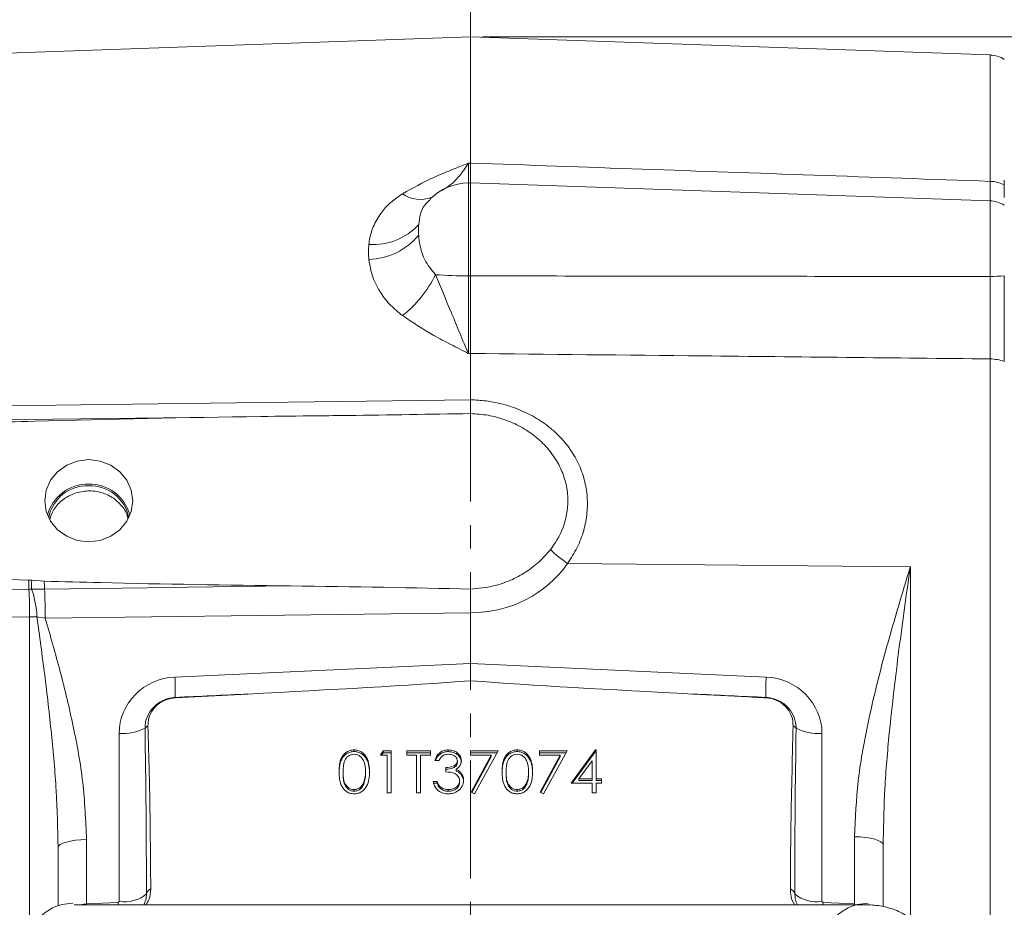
# Model space of a CAD drawing. Header units: inches. Extents: x 0.3 to 33.9, y 0.2 to 21.6.
# Tile 12 of 25: x 21.4 to 25.6, y 8.9 to 12.7. Entities that reach past the tile are written whole.
import ezdxf

# ---------------------------------------------------------------- set-up
doc = ezdxf.new("R2010")
doc.units = ezdxf.units.IN
doc.header["$MEASUREMENT"] = 0
doc.linetypes.add('CENTERX2', pattern=[0.8, 0.5, -0.1, 0.1, -0.1])
doc.layers.add('SLD-0', color=7, linetype='Continuous', lineweight=15)
doc.styles.add('SLDTEXTSTYLE0', font='TXT', dxfattribs={"width": 0.75})
doc.dimstyles.new('SLDDIMSTYLE0', dxfattribs={"dimtxt": 0.25, "dimasz": 0.13, "dimexe": 0, "dimexo": 0.0625, "dimgap": 0.0625, "dimtad": 0, "dimtih": 1, "dimtoh": 1, "dimrnd": 1e-09, "dimzin": 12, "dimdsep": 46, "dimtxsty": 'SLDTEXTSTYLE0', "dimsah": 1, "dimcen": 0.09, "dimadec": 0, "dimazin": 3, "dimtfac": 1, "dimtofl": 0, "dimtmove": 0, "dimatfit": 3, "dimfxl": 1, "dimfrac": 2, "dimtolj": 1, "dimtzin": 12, "dimarcsym": 0})

# ---------------------------------------------------------------- blocks, each defined once
blk = doc.blocks.new('_D_6')
at = {"layer": 'SLD-0'}
for p, q in [((25.8935, 12.5166), (25.8935, 13.5957)), ((24.2195, 13.5075), (24.1687, 13.5075)), ((24.1687, 13.5075), (24.1687, 13.1106)), ((24.993, 13.5075), (25.0437, 13.5075)), ((25.0437, 13.5075), (25.0437, 13.1106)), ((23.319, 13.4707), (24.0799, 13.4707)), ((25.8935, 13.4707), (25.1325, 13.4707)), ((24.1687, 13.1106), (24.2195, 13.1106)), ((25.0437, 13.1106), (24.993, 13.1106))]:
    blk.add_line(p, q, dxfattribs=at)
for points in [[(23.319, 13.4707), (23.449, 13.4507), (23.449, 13.4907)], [(25.8935, 13.4707), (25.7635, 13.4907), (25.7635, 13.4507)]]:
    blk.add_solid(points, dxfattribs=at)
at = {"layer": 'SLD-0', "char_height": 0.25, "attachment_point": 1, "style": 'SLDTEXTSTYLE0'}
for s, insert in [('2.57', (24.1814, 13.8805, -2.4475)), ('65.4', (24.283, 13.4329, -2.4475))]:
    blk.add_mtext(s, dxfattribs=dict(at, insert=insert))
blk = doc.blocks.new('_D_7')
at = {"layer": 'SLD-0'}
for p, q in [((27.3015, 11.1869), (27.3015, 14.7768)), ((24.8311, 14.6886), (24.7803, 14.6886)), ((24.7803, 14.6886), (24.7803, 14.2917)), ((25.7893, 14.6886), (25.8401, 14.6886)), ((25.8401, 14.6886), (25.8401, 14.2917)), ((23.319, 14.6518), (24.6916, 14.6518)), ((27.3015, 14.6518), (25.9289, 14.6518)), ((24.7803, 14.2917), (24.8311, 14.2917)), ((25.8401, 14.2917), (25.7893, 14.2917))]:
    blk.add_line(p, q, dxfattribs=at)
for points in [[(23.319, 14.6518), (23.449, 14.6318), (23.449, 14.6718)], [(27.3015, 14.6518), (27.1715, 14.6718), (27.1715, 14.6318)]]:
    blk.add_solid(points, dxfattribs=at)
at = {"layer": 'SLD-0', "char_height": 0.25, "attachment_point": 1, "style": 'SLDTEXTSTYLE0'}
for s, insert in [('3.98', (24.8854, 15.0616, -2.4475)), ('101.2', (24.8946, 14.614, -2.4475))]:
    blk.add_mtext(s, dxfattribs=dict(at, insert=insert))
blk = doc.blocks.new('_D_8')
at = {"layer": 'SLD-0'}
for p, q in [((18.751, 11.6936), (18.751, 13.5957)), ((20.5559, 13.5075), (20.5051, 13.5075)), ((20.5051, 13.5075), (20.5051, 13.1106)), ((21.5141, 13.5075), (21.5649, 13.5075)), ((21.5649, 13.5075), (21.5649, 13.1106)), ((18.751, 13.4707), (20.4163, 13.4707)), ((23.319, 13.4707), (21.6536, 13.4707)), ((20.5051, 13.1106), (20.5559, 13.1106)), ((21.5649, 13.1106), (21.5141, 13.1106))]:
    blk.add_line(p, q, dxfattribs=at)
for points in [[(18.751, 13.4707), (18.881, 13.4507), (18.881, 13.4907)], [(23.319, 13.4707), (23.189, 13.4907), (23.189, 13.4507)]]:
    blk.add_solid(points, dxfattribs=at)
at = {"layer": 'SLD-0', "char_height": 0.25, "attachment_point": 1, "style": 'SLDTEXTSTYLE0'}
for s, insert in [('4.57', (20.6101, 13.8805, -2.4475)), ('116.0', (20.6193, 13.4329, -2.4475))]:
    blk.add_mtext(s, dxfattribs=dict(at, insert=insert))
blk = doc.blocks.new('_D_9')
at = {"layer": 'SLD-0'}
for p, q in [((15.6619, 11.8745), (15.6619, 14.7768)), ((19.0113, 14.6886), (18.9606, 14.6886)), ((18.9606, 14.6886), (18.9606, 14.2917)), ((19.9695, 14.6886), (20.0203, 14.6886)), ((20.0203, 14.6886), (20.0203, 14.2917)), ((15.6619, 14.6518), (18.8718, 14.6518)), ((23.319, 14.6518), (20.1091, 14.6518)), ((18.9606, 14.2917), (19.0113, 14.2917)), ((20.0203, 14.2917), (19.9695, 14.2917))]:
    blk.add_line(p, q, dxfattribs=at)
for points in [[(15.6619, 14.6518), (15.7919, 14.6318), (15.7919, 14.6718)], [(23.319, 14.6518), (23.189, 14.6718), (23.189, 14.6318)]]:
    blk.add_solid(points, dxfattribs=at)
at = {"layer": 'SLD-0', "char_height": 0.25, "attachment_point": 1, "style": 'SLDTEXTSTYLE0'}
for s, insert in [('7.66', (19.0656, 15.0616, -2.4475)), ('194.5', (19.0748, 14.614, -2.4475))]:
    blk.add_mtext(s, dxfattribs=dict(at, insert=insert))
blk = doc.blocks.new('_D_11')
at = {"layer": 'SLD-0'}
for p, q in [((23.369, 12.6045), (30.951, 12.6045)), ((30.826, 12.6045), (30.826, 9.2256)), ((30.3469, 8.8515), (30.2962, 8.8515)), ((30.2962, 8.8515), (30.2962, 8.4547)), ((31.3051, 8.8515), (31.3559, 8.8515)), ((31.3559, 8.8515), (31.3559, 8.4547)), ((30.2962, 8.4547), (30.3469, 8.4547)), ((31.3559, 8.4547), (31.3051, 8.4547)), ((30.826, 5.0249), (30.826, 8.4039)), ((26.866, 5.0249), (30.951, 5.0249))]:
    blk.add_line(p, q, dxfattribs=at)
for points in [[(30.826, 12.6045), (30.806, 12.4745), (30.846, 12.4745)], [(30.826, 5.0249), (30.846, 5.1549), (30.806, 5.1549)]]:
    blk.add_solid(points, dxfattribs=at)
at = {"layer": 'SLD-0', "char_height": 0.25, "attachment_point": 1, "style": 'SLDTEXTSTYLE0'}
for s, insert in [('7.58', (30.4012, 9.2246, -2.4475)), ('192.5', (30.4104, 8.7769, -2.4475))]:
    blk.add_mtext(s, dxfattribs=dict(at, insert=insert))

msp = doc.modelspace()

# ---------------------------------------------------------------- linework, layer by layer
at = {"color": 7, "linetype": 'Continuous', "lineweight": 15}
for p, q in [((23.319, 12.6045), (19.7703, 12.4806)), ((25.5232, 12.5276), (23.319, 12.6045)), ((23.319, 12.0686), (23.319, 12.6045)), ((23.3102, 12.0683), (23.319, 12.0686)), ((23.319, 11.9856), (23.3102, 11.9853)), ((25.5232, 11.9086), (23.319, 11.9856)), ((23.319, 11.9856), (23.319, 11.5901)), ((23.3102, 11.5901), (23.319, 11.5901)), ((23.319, 11.2607), (23.3102, 11.2606)), ((23.319, 11.0641), (23.319, 11.2607)), ((25.5232, 7.8117), (25.5232, 11.2374)), ((23.319, 11.0641), (23.319, 11.064)), ((22.3658, 10.9922), (20.5701, 10.9695)), ((25.1848, 10.3555), (23.7306, 10.3695)), ((21.444, 10.2985), (21.457, 10.2976)), ((21.457, 10.2976), (21.5102, 10.2938)), ((21.4455, 10.2597), (20.5703, 10.2487)), ((21.5115, 10.2607), (21.4564, 10.2595)), ((23.319, 10.1602), (21.5142, 10.1375)), ((23.319, 9.945), (23.319, 10.1602)), ((23.319, 10.1602), (23.319, 10.1602)), ((21.479, 10.1432), (21.4483, 10.1421)), ((21.5142, 10.1375), (21.479, 10.1432)), ((22.0646, 9.887), (23.319, 9.945)), ((23.319, 9.945), (24.5733, 9.887)), ((23.319, 9.945), (23.319, 9.8711)), ((22.3746, 9.815), (22.066, 9.7988)), ((21.8282, 8.9348), (21.8282, 9.6478)), ((24.8098, 9.6478), (24.8098, 8.9348)), ((22.8247, 9.5706), (22.8247, 9.5778)), ((22.9365, 9.555), (22.9477, 9.5732)), ((22.9477, 9.5732), (22.9828, 9.5732)), ((22.9477, 9.566), (22.9477, 9.5732)), ((22.9828, 9.5732), (22.9828, 9.3958)), ((23.0486, 9.5732), (23.1485, 9.5732)), ((23.0486, 9.555), (23.0486, 9.5732)), ((23.1485, 9.5732), (23.1485, 9.555)), ((23.2245, 9.5706), (23.2245, 9.5778)), ((23.319, 9.5732), (23.4359, 9.5732)), ((23.319, 9.555), (23.319, 9.5732)), ((23.4359, 9.5732), (23.336, 9.3913)), ((23.5165, 9.5706), (23.5165, 9.5778)), ((23.6113, 9.5732), (23.7282, 9.5732)), ((23.6113, 9.555), (23.6113, 9.5732)), ((23.7282, 9.5732), (23.6283, 9.3913)), ((23.7453, 9.4368), (23.849, 9.5778)), ((23.7505, 9.4368), (23.849, 9.5706)), ((23.849, 9.5778), (23.8524, 9.5778)), ((23.849, 9.5706), (23.849, 9.5778)), ((23.849, 9.5706), (23.8524, 9.5706)), ((23.8524, 9.5778), (23.8524, 9.4549)), ((22.9658, 9.555), (22.9365, 9.555)), ((22.9409, 9.555), (22.9477, 9.566)), ((22.9477, 9.566), (22.9828, 9.566)), ((22.9658, 9.3958), (22.9658, 9.555)), ((23.0486, 9.566), (23.1485, 9.566)), ((23.09, 9.555), (23.0486, 9.555)), ((23.09, 9.3958), (23.09, 9.555)), ((23.107, 9.555), (23.107, 9.3958)), ((23.1485, 9.555), (23.107, 9.555)), ((23.185, 9.5323), (23.1679, 9.5323)), ((23.2629, 9.5246), (23.2629, 9.5317)), ((23.319, 9.566), (23.432, 9.566)), ((23.407, 9.555), (23.319, 9.555)), ((23.3213, 9.3988), (23.407, 9.555)), ((23.3244, 9.3973), (23.407, 9.5478)), ((23.407, 9.5478), (23.407, 9.555)), ((23.6113, 9.566), (23.7243, 9.566)), ((23.6993, 9.555), (23.6113, 9.555)), ((23.6136, 9.3988), (23.6993, 9.555)), ((23.6167, 9.3973), (23.6993, 9.5478)), ((23.6993, 9.5478), (23.6993, 9.555)), ((23.8354, 9.532), (23.7787, 9.4549)), ((23.8354, 9.4549), (23.8354, 9.532)), ((22.7782, 9.4773), (22.7782, 9.4845)), ((22.8732, 9.4773), (22.8732, 9.4845)), ((23.2142, 9.4845), (23.2142, 9.5027)), ((23.2578, 9.488), (23.2578, 9.4952)), ((23.47, 9.4773), (23.47, 9.4845)), ((23.565, 9.4773), (23.565, 9.4845)), ((23.1606, 9.4436), (23.1777, 9.4436)), ((23.1777, 9.4364), (23.1777, 9.4436)), ((23.2727, 9.4398), (23.2727, 9.447)), ((23.2784, 9.4729), (23.2784, 9.48)), ((23.7787, 9.4549), (23.8354, 9.4549)), ((23.7787, 9.4478), (23.7787, 9.4549)), ((23.7787, 9.4478), (23.8354, 9.4478)), ((23.8354, 9.4478), (23.8354, 9.4549)), ((23.8524, 9.4549), (23.8744, 9.4549)), ((23.8524, 9.4478), (23.8524, 9.4549)), ((23.8524, 9.4478), (23.8744, 9.4478)), ((23.8744, 9.4549), (23.8744, 9.4368)), ((22.8252, 9.4023), (22.8252, 9.4095)), ((22.866, 9.4328), (22.866, 9.4399)), ((23.1606, 9.4364), (23.1777, 9.4364)), ((23.1926, 9.4119), (23.1926, 9.4191)), ((23.2243, 9.4023), (23.2243, 9.4095)), ((23.517, 9.4023), (23.517, 9.4095)), ((23.5578, 9.4328), (23.5578, 9.4399)), ((23.8354, 9.4368), (23.7453, 9.4368)), ((23.8354, 9.3958), (23.8354, 9.4368)), ((23.8524, 9.4368), (23.8524, 9.3958)), ((23.8744, 9.4368), (23.8524, 9.4368)), ((22.9828, 9.3958), (22.9658, 9.3958)), ((23.107, 9.3958), (23.09, 9.3958)), ((23.336, 9.3913), (23.3213, 9.3988)), ((23.6283, 9.3913), (23.6136, 9.3988)), ((23.8524, 9.3958), (23.8354, 9.3958)), ((21.6896, 9.1973), (21.6896, 8.9238)), ((24.9483, 8.9238), (24.9483, 9.2094)), ((25.0698, 9.1998), (25.069, 9.1749)), ((21.569, 8.9165), (21.569, 9.1628)), ((25.069, 9.1749), (25.069, 8.9129)), ((24.6941, 8.9664), (24.6957, 8.9523)), ((25.0003, 8.9206), (21.6366, 8.9206)), ((21.6896, 8.9238), (21.8233, 8.93)), ((21.8233, 8.93), (21.8282, 8.9348)), ((24.8098, 8.9348), (24.8146, 8.93)), ((24.8146, 8.93), (24.9483, 8.9238))]:
    msp.add_line(p, q, dxfattribs=at)
at = {"color": 8, "linetype": 'Continuous', "lineweight": 15}
for p, q in [((25.5232, 11.9912), (25.5232, 12.5276)), ((23.3102, 11.9853), (23.3102, 11.5901)), ((25.5232, 11.5875), (25.5232, 11.9086)), ((25.1848, 10.3555), (25.1848, 8.8635)), ((21.4483, 8.8598), (21.4483, 10.1421)), ((21.6896, 8.9238), (21.6897, 8.9206)), ((21.8233, 8.93), (21.8237, 8.9206)), ((24.8146, 8.93), (24.8142, 8.9206)), ((24.9483, 8.9238), (24.9482, 8.9206))]:
    msp.add_line(p, q, dxfattribs=at)
at = {"color": 7, "linetype": 'Continuous', "lineweight": 15, "flags": 128}
for points in [[(20.5732, 11.0287), (20.813, 11.0318), (21.7724, 11.0442), (23.319, 11.0641)], [(21.699, 10.8098), (21.6506, 10.8039), (21.6056, 10.7864), (21.5669, 10.7587), (21.5373, 10.7226), (21.5186, 10.6806), (21.5122, 10.6355), (21.5186, 10.5904), (21.5373, 10.5483), (21.5669, 10.5122), (21.6056, 10.4845), (21.6506, 10.4671), (21.699, 10.4612), (21.7473, 10.4671), (21.7923, 10.4845), (21.831, 10.5122), (21.8607, 10.5483), (21.8793, 10.5904), (21.8857, 10.6355), (21.8793, 10.6806), (21.8607, 10.7226), (21.831, 10.7587), (21.7923, 10.7864), (21.7473, 10.8039), (21.699, 10.8098)], [(22.5547, 10.2737), (22.1196, 10.2683), (21.9467, 10.2661), (21.5115, 10.2607)], [(21.4483, 10.1421), (21.2085, 10.1392), (20.5732, 10.1312)], [(21.6896, 9.1973), (21.6658, 9.1964), (21.6431, 9.1943), (21.6223, 9.191), (21.6041, 9.1868), (21.5891, 9.1816), (21.5781, 9.1757), (21.5713, 9.1694), (21.569, 9.1628)], [(24.9483, 9.2094), (24.9721, 9.2085), (24.9948, 9.2064), (25.0157, 9.2032), (25.0339, 9.1989), (25.0488, 9.1937), (25.0599, 9.1879), (25.0667, 9.1815), (25.069, 9.1749)]]:
    msp.add_lwpolyline(points, dxfattribs=at)
at = {"color": 7, "linetype": 'Continuous', "lineweight": 15}
for centre, radius, start, end in [((25.519, 12.4076), 0.12, 57.4864, 88), ((25.5198, 11.8522), 0.139, 62.7513, 88.6213), ((23.319, 11.7354), 0.25, 92, 133.4921), ((25.519, 11.7887), 0.12, 57.4864, 88), ((22.9071, 11.9815), 0.2586, 265.6604, 317.8805), ((22.8775, 11.9487), 0.2895, 271.9958, 319.9014), ((22.7102, 11.8226), 0.5134, 308.5679, 333.654), ((23.3117, 13.7323), 2.1422, 266.2144, 269.9615), ((25.5215, 12.3745), 0.7869, 270.1195, 274.5154), ((25.5207, 11.0481), 0.1893, 70.6431, 89.2618), ((21.6941, 10.5304), 0.1752, 88.3929, 165.6463), ((21.6938, 10.5316), 0.1678, 88.2311, 169.0905), ((21.7039, 10.5304), 0.1752, 14.354, 91.6068), ((21.7041, 10.5316), 0.1678, 10.9099, 91.7686), ((23.9508, 10.7144), 0.4092, 224.3358, 237.4492), ((23.1516, 10.345), 1.7082, 181.5627, 182.8634), ((22.3324, 10.2646), 0.8761, 177.8461, 180.3382), ((23.2523, 10.3441), 1.7428, 181.6541, 182.745), ((18.6831, 10.1336), 2.7653, 0.1765, 2.6134), ((21.1179, 10.1333), 0.3611, 1.5613, 20.4406), ((18.5831, 10.1342), 2.9311, 0.0642, 2.4731), ((21.0124, 9.8247), 1.054, 358.6948, 3.3916), ((25.6256, 9.8247), 1.0542, 176.6087, 181.3051), ((22.0824, 9.7982), 0.0164, 171.5885, 177.8851), ((24.5555, 9.7982), 0.0164, 2.1149, 8.4115), ((21.8421, 9.8575), 0.2102, 266.1928, 297.0836), ((21.977, 9.6333), 0.054, 119.6028, 136.6229), ((24.6609, 9.6333), 0.054, 43.3771, 60.3972), ((24.7958, 9.8575), 0.2102, 242.9164, 273.8072), ((21.9748, 8.958), 0.0321, 113.2501, 164.7465), ((24.6631, 8.958), 0.0321, 15.2535, 66.7499), ((21.8523, 9.0742), 0.1414, 260.1839, 310.3537), ((24.7857, 9.0742), 0.1414, 229.6463, 279.8161)]:
    msp.add_arc(centre, radius, start, end, dxfattribs=at)
at = {"color": 8, "linetype": 'Continuous', "lineweight": 15}
msp.add_arc((23.1066, 12.0486), 0.134, 235.2394, 290.6815, dxfattribs=at)
at = {"color": 7, "linetype": 'Continuous', "lineweight": 15}
for centre, major_axis, ratio, start_param, end_param in [((23.3148, 10.6427), (0.4929, -0.0872), 0.962793, 4.889568, 5.863291), ((21.3633, 10.1687), (3.4254, 0), 0.032706, 0.963213, 1.21557), ((22.0732, 9.6509), (0.2415, 0.0428), 0.962793, 1.4369, 2.97279), ((20.982, 9.8702), (3.1511, 0.1027), 0.035536, 5.168987, 5.546744), ((25.656, 9.8702), (3.1511, -0.1027), 0.035536, 3.878034, 4.255791), ((24.5648, 9.6509), (0.2415, -0.0428), 0.962793, 0.168803, 1.704693), ((-10.9079, 8.395), (75.3191, 3.441), 0.001485, 5.165463, 5.170022), ((57.5459, 8.395), (75.3191, -3.441), 0.001485, 4.254756, 4.259315), ((21.824, 8.758), (0.0043, 2.6055), 0.046027, 4.792529, 5.070198), ((24.814, 8.758), (-0.0043, 2.6055), 0.046027, 1.212987, 1.490656)]:
    msp.add_ellipse(centre, major_axis=major_axis, ratio=ratio, start_param=start_param, end_param=end_param, dxfattribs=at)
at = {"color": 8, "linetype": 'Continuous', "lineweight": 15}
msp.add_ellipse((21.694, 8.869), major_axis=(0.1249, 0.0102), ratio=0.438104, start_param=1.569865, end_param=1.771679, dxfattribs=at)
at = {"color": 7, "linetype": 'Continuous', "lineweight": 15}
for points, knots in [([(23.0303, 11.9385), (23.0736, 11.9626), (23.1391, 11.9989), (23.2355, 12.0391), (23.285, 12.0586), (23.31, 12.0682), (23.3102, 12.0683)], [0, 0, 0, 0, 0.4933981, 0.745029, 0.9974526, 1, 1, 1, 1]), ([(23.319, 12.0686), (23.319, 12.0537), (23.319, 12.0236), (23.319, 11.9946), (23.319, 11.987), (23.319, 11.9833)], [0, 0, 0, 0, 0.329952, 0.67005, 1, 1, 1, 1]), ([(23.319, 12.0686), (23.8047, 12.0516), (24.5395, 12.0258), (25.2742, 11.9999), (25.5232, 11.9912)], [0, 0, 0, 0, 0.661168, 1, 1, 1, 1]), ([(25.5835, 11.9963), (25.5835, 11.979), (25.5835, 11.9473), (25.5835, 11.9302), (25.5835, 11.9224)], [0, 0, 0, 0, 0.544129, 1, 1, 1, 1]), ([(22.8875, 11.7237), (22.8881, 11.7282), (22.8912, 11.7537), (22.9039, 11.7996), (22.9345, 11.8542), (22.9767, 11.9015), (23.0122, 11.926), (23.0303, 11.9385)], [0, 0, 0, 0, 0.054789, 0.306863, 0.566571, 0.779998, 1, 1, 1, 1]), ([(23.0989, 11.8081), (23.0985, 11.8007), (23.0976, 11.7859), (23.0985, 11.7701), (23.0989, 11.7623)], [0, 0, 0, 0, 0.500001, 1, 1, 1, 1]), ([(23.0989, 11.7623), (23.0992, 11.7588), (23.1019, 11.7255), (23.1135, 11.664), (23.1533, 11.6154), (23.1702, 11.5947)], [0, 0, 0, 0, 0.0617, 0.60057, 1, 1, 1, 1]), ([(22.8875, 11.6594), (22.8867, 11.6702), (22.885, 11.6918), (22.8867, 11.7131), (22.8875, 11.7237)], [0, 0, 0, 0, 0.500001, 1, 1, 1, 1]), ([(23.0303, 11.4212), (23.0127, 11.4354), (22.9771, 11.4643), (22.9339, 11.52), (22.9002, 11.586), (22.8918, 11.6346), (22.8875, 11.6594)], [0, 0, 0, 0, 0.21336, 0.43352, 0.71127, 1, 1, 1, 1]), ([(23.1702, 11.5947), (23.1927, 11.5411), (23.2281, 11.4568), (23.2736, 11.3453), (23.2978, 11.2885), (23.3101, 11.2608), (23.3102, 11.2606)], [0, 0, 0, 0, 0.458943, 0.721865, 0.99767, 1, 1, 1, 1]), ([(23.3102, 11.5901), (23.3101, 11.5624), (23.3098, 11.5062), (23.3097, 11.4215), (23.3098, 11.3374), (23.3101, 11.2865), (23.3102, 11.2606)], [0, 0, 0, 0, 0.239385, 0.485722, 0.738731, 1, 1, 1, 1]), ([(23.319, 11.5901), (23.319, 11.5616), (23.319, 11.5037), (23.319, 11.4183), (23.319, 11.3352), (23.319, 11.2858), (23.319, 11.2607)], [0, 0, 0, 0, 0.246215, 0.500001, 0.746214, 1, 1, 1, 1]), ([(23.319, 11.5901), (23.7081, 11.5894), (24.4429, 11.5881), (25.1776, 11.5877), (25.5232, 11.5875)], [0, 0, 0, 0, 0.5296757, 1, 1, 1, 1]), ([(25.5232, 11.2374), (25.5232, 11.2631), (25.5234, 11.3154), (25.5235, 11.4029), (25.5234, 11.495), (25.5232, 11.5563), (25.5232, 11.5875)], [0, 0, 0, 0, 0.2457241, 0.5000017, 0.7457236, 1, 1, 1, 1]), ([(25.5835, 11.59), (25.5835, 11.5613), (25.5835, 11.5031), (25.5835, 11.4163), (25.5835, 11.3319), (25.5835, 11.2694), (25.5835, 11.2358), (25.5835, 11.2267)], [0, 0, 0, 0, 0.225412, 0.457361, 0.682763, 0.914702, 1, 1, 1, 1]), ([(25.5835, 11.5858), (25.5835, 11.5533), (25.5835, 11.4932), (25.5835, 11.4054), (25.5835, 11.32), (25.5835, 11.2673), (25.5835, 11.239)], [0, 0, 0, 0, 0.266854, 0.494132, 0.728007, 1, 1, 1, 1]), ([(23.3102, 11.2606), (23.31, 11.2607), (23.285, 11.2733), (23.2355, 11.2983), (23.1391, 11.3488), (23.0736, 11.3923), (23.0303, 11.4212)], [0, 0, 0, 0, 0.002547, 0.254971, 0.506602, 1, 1, 1, 1]), ([(25.5232, 11.2374), (25.1172, 11.2417), (24.3825, 11.2494), (23.6477, 11.2572), (23.319, 11.2607)], [0, 0, 0, 0, 0.55255, 1, 1, 1, 1]), ([(23.319, 11.064), (23.3189, 11.0531), (23.3189, 11.0311), (23.3188, 11.0125), (23.3189, 11.0075), (23.3189, 11.0056)], [0, 0, 0, 0, 0.381475, 0.762947, 1, 1, 1, 1]), ([(23.319, 11.064), (23.3411, 11.0629), (23.3912, 11.0602), (23.4678, 11.0438), (23.5459, 11.0155), (23.6175, 10.976), (23.6804, 10.927), (23.7328, 10.8691), (23.7736, 10.8044), (23.8012, 10.734), (23.8154, 10.66), (23.8153, 10.5841), (23.8011, 10.5087), (23.7737, 10.4356), (23.745, 10.3916), (23.7306, 10.3695)], [0, 0, 0, 0, 0.0632031, 0.1431444, 0.2230807, 0.302355, 0.3816187, 0.4593966, 0.53716, 0.6140366, 0.6909035, 0.7679438, 0.8449877, 0.922487, 1, 1, 1, 1]), ([(22.6688, 10.9959), (22.5888, 10.995), (22.1888, 10.9903), (21.6385, 10.979), (21.018, 10.9597), (20.7178, 10.941), (20.5677, 10.9317)], [0, 0, 0, 0, 0.114153, 0.570776, 0.785343, 1, 1, 1, 1]), ([(22.6688, 10.9959), (22.7127, 10.9964), (22.9294, 10.9989), (23.1461, 11.0026), (23.3189, 11.0056)], [0, 0, 0, 0, 0.202656, 1, 1, 1, 1]), ([(23.3189, 11.0056), (23.3437, 11.0039), (23.3934, 11.0005), (23.4656, 10.9808), (23.5332, 10.9505), (23.5939, 10.9101), (23.6456, 10.8608), (23.6862, 10.8053), (23.7147, 10.7448), (23.7353, 10.6643), (23.7308, 10.5636), (23.6953, 10.4791), (23.6652, 10.4382), (23.6581, 10.4285)], [0, 0, 0, 0, 0.085884, 0.171755, 0.257899, 0.34403, 0.427911, 0.511758, 0.59136, 0.670928, 0.816442, 0.9565, 1, 1, 1, 1]), ([(21.8645, 10.5619), (21.8643, 10.5631), (21.8621, 10.5821), (21.8402, 10.6146), (21.8001, 10.6523), (21.7466, 10.6747), (21.6881, 10.6797), (21.6306, 10.6667), (21.5816, 10.637), (21.5469, 10.5985), (21.5381, 10.5686), (21.5344, 10.5561)], [0, 0, 0, 0, 0.008878, 0.136772, 0.265089, 0.393868, 0.522663, 0.651127, 0.779371, 0.90768, 1, 1, 1, 1]), ([(23.6581, 10.4285), (23.6427, 10.4106), (23.6115, 10.3744), (23.5534, 10.3304), (23.4883, 10.2958), (23.4101, 10.2687), (23.3519, 10.2636), (23.3188, 10.2607)], [0, 0, 0, 0, 0.185118, 0.375609, 0.56021, 0.750399, 1, 1, 1, 1]), ([(20.5677, 10.3393), (20.6475, 10.3338), (20.9392, 10.3138), (21.2316, 10.3049), (21.444, 10.2985)], [0, 0, 0, 0, 0.273569, 1, 1, 1, 1]), ([(24.9483, 9.2094), (24.9517, 9.288), (24.9585, 9.4461), (25.0071, 9.7165), (25.0831, 10.0193), (25.1506, 10.2427), (25.1846, 10.3549), (25.1848, 10.3555)], [0, 0, 0, 0, 0.200948, 0.404035, 0.700761, 0.998253, 1, 1, 1, 1]), ([(21.5102, 10.2938), (21.5902, 10.2917), (21.9383, 10.2825), (22.2865, 10.2775), (22.5547, 10.2737)], [0, 0, 0, 0, 0.229721, 1, 1, 1, 1]), ([(21.4564, 10.2595), (21.4547, 10.2595), (21.4511, 10.2597), (21.4475, 10.2597), (21.4455, 10.2597)], [0, 0, 0, 0, 0.44896, 1, 1, 1, 1]), ([(23.3188, 10.2607), (23.3188, 10.2537), (23.3188, 10.2353), (23.3189, 10.2001), (23.3189, 10.1735), (23.319, 10.1602)], [0, 0, 0, 0, 0.230653, 0.615324, 1, 1, 1, 1]), ([(21.569, 9.1628), (21.5671, 9.2436), (21.5635, 9.4055), (21.5413, 9.65), (21.513, 9.8965), (21.4903, 10.0609), (21.479, 10.1432)], [0, 0, 0, 0, 0.243652, 0.488293, 0.743873, 1, 1, 1, 1]), ([(21.5142, 10.1375), (21.5362, 10.0614), (21.5801, 9.9091), (21.6354, 9.6768), (21.679, 9.4397), (21.686, 9.2783), (21.6896, 9.1973)], [0, 0, 0, 0, 0.247523, 0.495355, 0.746644, 1, 1, 1, 1]), ([(21.9378, 9.6704), (21.9383, 9.6791), (21.9397, 9.7021), (21.9529, 9.7339), (21.9771, 9.7647), (22.0094, 9.788), (22.042, 9.7987), (22.0614, 9.8003), (22.0662, 9.8006)], [0, 0, 0, 0, 0.133792, 0.349994, 0.507744, 0.714733, 0.929626, 1, 1, 1, 1]), ([(22.066, 9.7988), (22.0524, 9.7969), (22.0253, 9.7929), (21.99, 9.7713), (21.9639, 9.7409), (21.9513, 9.7086), (21.9506, 9.6879), (21.9504, 9.6802)], [0, 0, 0, 0, 0.215697, 0.431706, 0.649625, 0.869325, 1, 1, 1, 1]), ([(24.5719, 9.7988), (24.567, 9.7991), (24.542, 9.8005), (24.4391, 9.806), (24.3412, 9.811), (24.2634, 9.815)], [0, 0, 0, 0, 0.048249, 0.242972, 1, 1, 1, 1]), ([(24.5718, 9.8006), (24.5837, 9.7992), (24.6095, 9.796), (24.64, 9.7803), (24.6678, 9.7572), (24.6896, 9.7266), (24.6994, 9.6939), (24.7, 9.6749), (24.7001, 9.6704)], [0, 0, 0, 0, 0.175562, 0.377502, 0.49269, 0.711013, 0.929956, 1, 1, 1, 1]), ([(24.6876, 9.6802), (24.6866, 9.6933), (24.6847, 9.7194), (24.6644, 9.7547), (24.6337, 9.7817), (24.6007, 9.7958), (24.5795, 9.798), (24.5719, 9.7988)], [0, 0, 0, 0, 0.220211, 0.44058, 0.660997, 0.880134, 1, 1, 1, 1]), ([(21.9504, 9.6802), (21.9523, 9.6131), (21.9589, 9.3822), (21.9608, 9.1513), (21.9622, 8.9875)], [0, 0, 0, 0, 0.290691, 1, 1, 1, 1]), ([(24.6758, 8.9875), (24.6758, 8.9983), (24.6762, 9.0804), (24.6781, 9.3113), (24.6838, 9.5314), (24.6876, 9.6802)], [0, 0, 0, 0, 0.046774, 0.355545, 1, 1, 1, 1]), ([(22.7611, 9.4844), (22.7614, 9.4948), (22.7619, 9.5155), (22.7687, 9.541), (22.7805, 9.5588), (22.7928, 9.5694), (22.808, 9.5765), (22.8191, 9.5773), (22.8247, 9.5778)], [0, 0, 0, 0, 0.250526, 0.500164, 0.625272, 0.750198, 0.875111, 1, 1, 1, 1]), ([(22.7611, 9.4773), (22.7614, 9.4876), (22.7619, 9.5083), (22.7687, 9.5339), (22.7805, 9.5516), (22.7928, 9.5622), (22.808, 9.5693), (22.8191, 9.5702), (22.8247, 9.5706)], [0, 0, 0, 0, 0.250526, 0.500164, 0.625272, 0.750198, 0.875111, 1, 1, 1, 1]), ([(22.8247, 9.5778), (22.8303, 9.5773), (22.8414, 9.5765), (22.8619, 9.5672), (22.88, 9.5462), (22.8893, 9.5157), (22.8899, 9.4949), (22.8903, 9.4844)], [0, 0, 0, 0, 0.12517, 0.250336, 0.498865, 0.749017, 1, 1, 1, 1]), ([(22.8247, 9.5706), (22.8303, 9.5702), (22.8414, 9.5693), (22.8619, 9.5601), (22.88, 9.539), (22.8893, 9.5086), (22.8899, 9.4877), (22.8903, 9.4773)], [0, 0, 0, 0, 0.12517, 0.250336, 0.498865, 0.749017, 1, 1, 1, 1]), ([(23.1679, 9.5323), (23.1701, 9.5391), (23.1745, 9.5527), (23.189, 9.5678), (23.2066, 9.5764), (23.2185, 9.5773), (23.2245, 9.5778)], [0, 0, 0, 0, 0.280288, 0.559679, 0.779747, 1, 1, 1, 1]), ([(23.1709, 9.5323), (23.1723, 9.5366), (23.1761, 9.5477), (23.1891, 9.5606), (23.2066, 9.5693), (23.2185, 9.5702), (23.2245, 9.5706)], [0, 0, 0, 0, 0.1988501, 0.5098563, 0.7548242, 1, 1, 1, 1]), ([(23.2245, 9.5778), (23.2322, 9.577), (23.2476, 9.5754), (23.266, 9.564), (23.2777, 9.5486), (23.2792, 9.5373), (23.28, 9.5317)], [0, 0, 0, 0, 0.280085, 0.559868, 0.7801, 1, 1, 1, 1]), ([(23.2245, 9.5706), (23.2322, 9.5698), (23.2476, 9.5683), (23.266, 9.5569), (23.2777, 9.5414), (23.2792, 9.5301), (23.28, 9.5245)], [0, 0, 0, 0, 0.280085, 0.559868, 0.7801, 1, 1, 1, 1]), ([(23.4529, 9.4844), (23.4532, 9.4948), (23.4537, 9.5155), (23.4605, 9.541), (23.4723, 9.5588), (23.4846, 9.5694), (23.4998, 9.5765), (23.5109, 9.5773), (23.5165, 9.5778)], [0, 0, 0, 0, 0.2505259, 0.5001641, 0.6252724, 0.7501981, 0.8751105, 1, 1, 1, 1]), ([(23.4529, 9.4773), (23.4532, 9.4876), (23.4537, 9.5083), (23.4605, 9.5339), (23.4723, 9.5516), (23.4846, 9.5622), (23.4998, 9.5693), (23.5109, 9.5702), (23.5165, 9.5706)], [0, 0, 0, 0, 0.2505259, 0.5001641, 0.6252724, 0.7501981, 0.8751105, 1, 1, 1, 1]), ([(23.5165, 9.5778), (23.5221, 9.5773), (23.5332, 9.5765), (23.5537, 9.5672), (23.5718, 9.5462), (23.5811, 9.5157), (23.5817, 9.4949), (23.582, 9.4844)], [0, 0, 0, 0, 0.12517, 0.250336, 0.498865, 0.749017, 1, 1, 1, 1]), ([(23.5165, 9.5706), (23.5221, 9.5702), (23.5332, 9.5693), (23.5537, 9.5601), (23.5718, 9.539), (23.5811, 9.5086), (23.5817, 9.4877), (23.582, 9.4773)], [0, 0, 0, 0, 0.12517, 0.250336, 0.498865, 0.749017, 1, 1, 1, 1]), ([(22.8252, 9.5596), (22.8209, 9.5592), (22.8122, 9.5583), (22.8006, 9.5521), (22.7914, 9.5434), (22.7788, 9.5218), (22.7785, 9.5011), (22.7782, 9.4845)], [0, 0, 0, 0, 0.125139, 0.2504182, 0.3755188, 0.5008476, 1, 1, 1, 1]), ([(22.8732, 9.4845), (22.8725, 9.501), (22.8714, 9.5257), (22.8537, 9.55), (22.8383, 9.5583), (22.8296, 9.5591), (22.8252, 9.5596)], [0, 0, 0, 0, 0.5000713, 0.7490204, 0.8745984, 1, 1, 1, 1]), ([(23.2247, 9.5596), (23.2198, 9.5592), (23.2099, 9.5585), (23.1942, 9.5496), (23.1885, 9.5388), (23.185, 9.5323)], [0, 0, 0, 0, 0.280637, 0.560366, 1, 1, 1, 1]), ([(23.2142, 9.5027), (23.225, 9.5036), (23.2411, 9.505), (23.2568, 9.5154), (23.2622, 9.5243), (23.2627, 9.5292), (23.2629, 9.5317)], [0, 0, 0, 0, 0.499419, 0.749016, 0.874544, 1, 1, 1, 1]), ([(23.2142, 9.4955), (23.225, 9.4965), (23.2411, 9.4979), (23.2568, 9.5083), (23.2622, 9.5171), (23.2627, 9.5221), (23.2629, 9.5246)], [0, 0, 0, 0, 0.499418, 0.749016, 0.874544, 1, 1, 1, 1]), ([(23.2629, 9.5317), (23.262, 9.5364), (23.26, 9.5457), (23.2455, 9.5572), (23.2326, 9.5587), (23.2247, 9.5596)], [0, 0, 0, 0, 0.278861, 0.560075, 1, 1, 1, 1]), ([(23.28, 9.5317), (23.2797, 9.5276), (23.2791, 9.5194), (23.2722, 9.5058), (23.2633, 9.4992), (23.2578, 9.4952)], [0, 0, 0, 0, 0.28051, 0.560792, 1, 1, 1, 1]), ([(23.517, 9.5596), (23.5127, 9.5592), (23.504, 9.5583), (23.4924, 9.5521), (23.4832, 9.5434), (23.4706, 9.5218), (23.4703, 9.5011), (23.47, 9.4845)], [0, 0, 0, 0, 0.125139, 0.250418, 0.375519, 0.500847, 1, 1, 1, 1]), ([(23.565, 9.4845), (23.5643, 9.501), (23.5632, 9.5257), (23.5455, 9.55), (23.5301, 9.5583), (23.5214, 9.5591), (23.517, 9.5596)], [0, 0, 0, 0, 0.5000713, 0.7490204, 0.8745984, 1, 1, 1, 1]), ([(22.8247, 9.3913), (22.8191, 9.3917), (22.808, 9.3925), (22.7879, 9.4018), (22.7701, 9.423), (22.762, 9.4534), (22.7614, 9.4741), (22.7611, 9.4844)], [0, 0, 0, 0, 0.1251809, 0.2503507, 0.4987773, 0.7489451, 1, 1, 1, 1]), ([(22.7782, 9.4845), (22.7784, 9.4764), (22.7787, 9.4602), (22.7837, 9.4361), (22.7968, 9.4189), (22.8122, 9.4108), (22.8209, 9.4099), (22.8252, 9.4095)], [0, 0, 0, 0, 0.251085, 0.50137, 0.749628, 0.874877, 1, 1, 1, 1]), ([(22.8903, 9.4844), (22.8899, 9.474), (22.8893, 9.4532), (22.8801, 9.4227), (22.8618, 9.4018), (22.8414, 9.3925), (22.8303, 9.3917), (22.8247, 9.3913)], [0, 0, 0, 0, 0.251002, 0.5011376, 0.7496117, 0.874807, 1, 1, 1, 1]), ([(22.866, 9.4399), (22.8684, 9.4481), (22.8728, 9.4627), (22.8731, 9.4778), (22.8732, 9.4845)], [0, 0, 0, 0, 0.559599, 1, 1, 1, 1]), ([(23.2727, 9.447), (23.2724, 9.4501), (23.2719, 9.4563), (23.2659, 9.4675), (23.2483, 9.4827), (23.2278, 9.4838), (23.2142, 9.4845)], [0, 0, 0, 0, 0.125586, 0.251191, 0.500605, 1, 1, 1, 1]), ([(23.2578, 9.4952), (23.2622, 9.493), (23.2701, 9.4892), (23.2759, 9.4828), (23.2784, 9.48)], [0, 0, 0, 0, 0.559798, 1, 1, 1, 1]), ([(23.2578, 9.488), (23.2622, 9.4858), (23.2701, 9.482), (23.2759, 9.4757), (23.2784, 9.4729)], [0, 0, 0, 0, 0.559798, 1, 1, 1, 1]), ([(23.5165, 9.3913), (23.5109, 9.3917), (23.4998, 9.3925), (23.4796, 9.4018), (23.4619, 9.423), (23.4538, 9.4534), (23.4532, 9.4741), (23.4529, 9.4844)], [0, 0, 0, 0, 0.125181, 0.250351, 0.498777, 0.748945, 1, 1, 1, 1]), ([(23.47, 9.4845), (23.4702, 9.4764), (23.4705, 9.4602), (23.4755, 9.4361), (23.4886, 9.4189), (23.504, 9.4108), (23.5127, 9.4099), (23.517, 9.4095)], [0, 0, 0, 0, 0.251085, 0.50137, 0.749628, 0.874877, 1, 1, 1, 1]), ([(23.582, 9.4844), (23.5817, 9.474), (23.5811, 9.4532), (23.5719, 9.4227), (23.5536, 9.4018), (23.5332, 9.3925), (23.5221, 9.3917), (23.5165, 9.3913)], [0, 0, 0, 0, 0.251002, 0.5011376, 0.7496118, 0.874807, 1, 1, 1, 1]), ([(23.5578, 9.4399), (23.5602, 9.4481), (23.5645, 9.4627), (23.5649, 9.4778), (23.565, 9.4845)], [0, 0, 0, 0, 0.559599, 1, 1, 1, 1]), ([(22.7782, 9.4773), (22.7784, 9.4692), (22.7787, 9.453), (22.7837, 9.4289), (22.7968, 9.4117), (22.8122, 9.4036), (22.8209, 9.4027), (22.8252, 9.4023)], [0, 0, 0, 0, 0.251085, 0.50137, 0.749628, 0.874877, 1, 1, 1, 1]), ([(22.866, 9.4328), (22.8684, 9.4409), (22.8728, 9.4555), (22.8731, 9.4707), (22.8732, 9.4773)], [0, 0, 0, 0, 0.559599, 1, 1, 1, 1]), ([(23.224, 9.3913), (23.2153, 9.392), (23.1979, 9.3934), (23.1773, 9.407), (23.1654, 9.4249), (23.1622, 9.4374), (23.1606, 9.4436)], [0, 0, 0, 0, 0.2798858, 0.5589782, 0.779262, 1, 1, 1, 1]), ([(23.1777, 9.4436), (23.1794, 9.4384), (23.1825, 9.4292), (23.1895, 9.4222), (23.1926, 9.4191)], [0, 0, 0, 0, 0.560695, 1, 1, 1, 1]), ([(23.2897, 9.4485), (23.2884, 9.4398), (23.2856, 9.4224), (23.2678, 9.4033), (23.2461, 9.3929), (23.2314, 9.3918), (23.224, 9.3913)], [0, 0, 0, 0, 0.279304, 0.558838, 0.779277, 1, 1, 1, 1]), ([(23.2243, 9.4095), (23.2309, 9.4099), (23.2441, 9.4107), (23.26, 9.4199), (23.2708, 9.4325), (23.2721, 9.4422), (23.2727, 9.447)], [0, 0, 0, 0, 0.2805993, 0.5601511, 0.7803033, 1, 1, 1, 1]), ([(23.2784, 9.48), (23.282, 9.4746), (23.2886, 9.4649), (23.2894, 9.4535), (23.2897, 9.4485)], [0, 0, 0, 0, 0.559418, 1, 1, 1, 1]), ([(23.2784, 9.4729), (23.282, 9.4674), (23.2886, 9.4577), (23.2894, 9.4464), (23.2897, 9.4414)], [0, 0, 0, 0, 0.559418, 1, 1, 1, 1]), ([(23.47, 9.4773), (23.4702, 9.4692), (23.4705, 9.453), (23.4755, 9.4289), (23.4886, 9.4117), (23.504, 9.4036), (23.5127, 9.4027), (23.517, 9.4023)], [0, 0, 0, 0, 0.251085, 0.50137, 0.749628, 0.874877, 1, 1, 1, 1]), ([(23.5578, 9.4328), (23.5602, 9.4409), (23.5645, 9.4555), (23.5649, 9.4707), (23.565, 9.4773)], [0, 0, 0, 0, 0.559599, 1, 1, 1, 1]), ([(22.8252, 9.4095), (22.8304, 9.4101), (22.8408, 9.4113), (22.8569, 9.4214), (22.8625, 9.4329), (22.866, 9.4399)], [0, 0, 0, 0, 0.280258, 0.560782, 1, 1, 1, 1]), ([(22.8252, 9.4023), (22.8304, 9.4029), (22.8408, 9.4041), (22.8569, 9.4142), (22.8625, 9.4257), (22.866, 9.4328)], [0, 0, 0, 0, 0.280258, 0.560782, 1, 1, 1, 1]), ([(23.1777, 9.4364), (23.1794, 9.4313), (23.1825, 9.4221), (23.1895, 9.415), (23.1926, 9.4119)], [0, 0, 0, 0, 0.560695, 1, 1, 1, 1]), ([(23.1926, 9.4191), (23.198, 9.4159), (23.2078, 9.4102), (23.2193, 9.4097), (23.2243, 9.4095)], [0, 0, 0, 0, 0.558748, 1, 1, 1, 1]), ([(23.1926, 9.4119), (23.198, 9.4087), (23.2078, 9.403), (23.2193, 9.4025), (23.2243, 9.4023)], [0, 0, 0, 0, 0.558748, 1, 1, 1, 1]), ([(23.2243, 9.4023), (23.2309, 9.4027), (23.2441, 9.4035), (23.26, 9.4127), (23.2708, 9.4254), (23.2721, 9.435), (23.2727, 9.4398)], [0, 0, 0, 0, 0.2805993, 0.5601511, 0.7803033, 1, 1, 1, 1]), ([(23.517, 9.4095), (23.5222, 9.4101), (23.5326, 9.4113), (23.5486, 9.4214), (23.5543, 9.4329), (23.5578, 9.4399)], [0, 0, 0, 0, 0.280258, 0.560782, 1, 1, 1, 1]), ([(23.517, 9.4023), (23.5222, 9.4029), (23.5326, 9.4041), (23.5486, 9.4142), (23.5543, 9.4257), (23.5578, 9.4328)], [0, 0, 0, 0, 0.280258, 0.560782, 1, 1, 1, 1]), ([(21.9622, 8.9875), (21.9612, 8.9716), (21.9597, 8.9476), (21.9462, 8.9275), (21.9416, 8.9206)], [0, 0, 0, 0, 0.66017, 1, 1, 1, 1]), ([(24.694, 8.9206), (24.6939, 8.9208), (24.6835, 8.9331), (24.6777, 8.9573), (24.6762, 8.9801), (24.6758, 8.9875)], [0, 0, 0, 0, 0.007445, 0.678134, 1, 1, 1, 1]), ([(21.9422, 8.9521), (21.9422, 8.9503), (21.9423, 8.9397), (21.937, 8.9293), (21.9325, 8.9206)], [0, 0, 0, 0, 0.174058, 1, 1, 1, 1]), ([(21.9424, 8.952), (21.9427, 8.9531), (21.9442, 8.9578), (21.944, 8.9627), (21.9438, 8.9664)], [0, 0, 0, 0, 0.228739, 1, 1, 1, 1]), ([(24.7058, 8.9206), (24.7038, 8.924), (24.6976, 8.9342), (24.6965, 8.945), (24.6958, 8.9523)], [0, 0, 0, 0, 0.329613, 1, 1, 1, 1]), ([(21.631, 8.9267), (21.6154, 8.9257), (21.5936, 8.9243), (21.563, 8.915), (21.538, 8.9041), (21.5109, 8.8862), (21.4862, 8.8625), (21.4655, 8.833), (21.4515, 8.7982), (21.445, 8.7695), (21.4466, 8.7532), (21.4469, 8.7499)], [0, 0, 0, 0, 0.159865, 0.224078, 0.330762, 0.442136, 0.562452, 0.689584, 0.823335, 0.964193, 1, 1, 1, 1]), ([(25.006, 8.9267), (24.9904, 8.9257), (24.9686, 8.9243), (24.938, 8.915), (24.913, 8.9041), (24.8859, 8.8862), (24.8612, 8.8625), (24.8405, 8.833), (24.8265, 8.7982), (24.82, 8.7695), (24.8216, 8.7532), (24.8219, 8.7499)], [0, 0, 0, 0, 0.1598648, 0.2240774, 0.3307623, 0.4421359, 0.5624516, 0.6895842, 0.8233353, 0.9641934, 1, 1, 1, 1]), ([(25.2355, 8.819), (25.2195, 8.8345), (25.1874, 8.8655), (25.1281, 8.8971), (25.0649, 8.917), (25.0216, 8.9193), (25.0003, 8.9204)], [0, 0, 0, 0, 0.256761, 0.510731, 0.759485, 1, 1, 1, 1])]:
    msp.add_open_spline(points, degree=3, knots=knots, dxfattribs=at)
at = {"color": 8, "linetype": 'Continuous', "lineweight": 15}
for points, knots in [([(23.3102, 12.0683), (23.3101, 12.0681), (23.2978, 12.0487), (23.2736, 12.0152), (23.2351, 11.9741), (23.2071, 11.958), (23.192, 11.9493)], [0, 0, 0, 0, 0.0027416, 0.3272098, 0.6365206, 1, 1, 1, 1]), ([(23.3102, 12.0683), (23.3102, 12.0673), (23.3101, 12.0509), (23.3098, 12.0226), (23.3097, 11.9952), (23.3097, 11.9814), (23.3099, 11.9828), (23.31, 11.9832)], [0, 0, 0, 0, 0.016586, 0.293797, 0.579059, 0.864164, 1, 1, 1, 1]), ([(25.5233, 11.9036), (25.5233, 11.9031), (25.5234, 11.9008), (25.5235, 11.9139), (25.5234, 11.9422), (25.5232, 11.9747), (25.5232, 11.9912)], [0, 0, 0, 0, 0.083995, 0.392794, 0.691203, 1, 1, 1, 1]), ([(23.1489, 11.9142), (23.1401, 11.9066), (23.119, 11.8883), (23.1052, 11.8525), (23.101, 11.823), (23.0989, 11.8081)], [0, 0, 0, 0, 0.261082, 0.624979, 1, 1, 1, 1]), ([(25.1848, 10.3555), (25.1847, 10.3549), (25.1682, 10.239), (25.1353, 10.0051), (25.0984, 9.6905), (25.0748, 9.4213), (25.0714, 9.271), (25.0698, 9.1998)], [0, 0, 0, 0, 0.001845, 0.308827, 0.617076, 0.818771, 1, 1, 1, 1])]:
    msp.add_open_spline(points, degree=3, knots=knots, dxfattribs=at)
at = {"layer": 'SLD-0', "linetype": 'CENTERX2', "lineweight": 0}
msp.add_line((23.319, 15.9322), (23.319, 2.501), dxfattribs=at)

# ---------------------------------------------------------------- dimensions: what is measured, and where the dimension line sits
at = {"layer": 'SLD-0'}
for base, p2, picture, middle in [((15.6619, 14.6518), (15.6619, 11.8245), '_D_9', (19.4904, 14.6518)), ((18.751, 13.4707), (18.751, 11.6436), '_D_8', (21.035, 13.4707)), ((25.8935, 13.4707), (25.8935, 12.4666), '_D_6', (24.6062, 13.4707)), ((27.3015, 14.6518), (27.3015, 11.1369), '_D_7', (25.3102, 14.6518))]:
    dim = msp.add_linear_dim(base=base, p1=(23.319, 15.9322), p2=p2, dimstyle='SLDDIMSTYLE0', dxfattribs=at)
    dim.commit()
    dim.dimension.update_dxf_attribs({"geometry": picture, "text_midpoint": middle, "dimtype": 160})
dim = msp.add_linear_dim(base=(30.826, 12.6045), p1=(26.816, 5.0249), p2=(23.319, 12.6045), angle=90, dimstyle='SLDDIMSTYLE0', dxfattribs=at)
dim.commit()
dim.dimension.update_dxf_attribs({"geometry": '_D_11', "text_midpoint": (30.826, 8.8147), "dimtype": 160})

doc.saveas('drawing.dxf')
